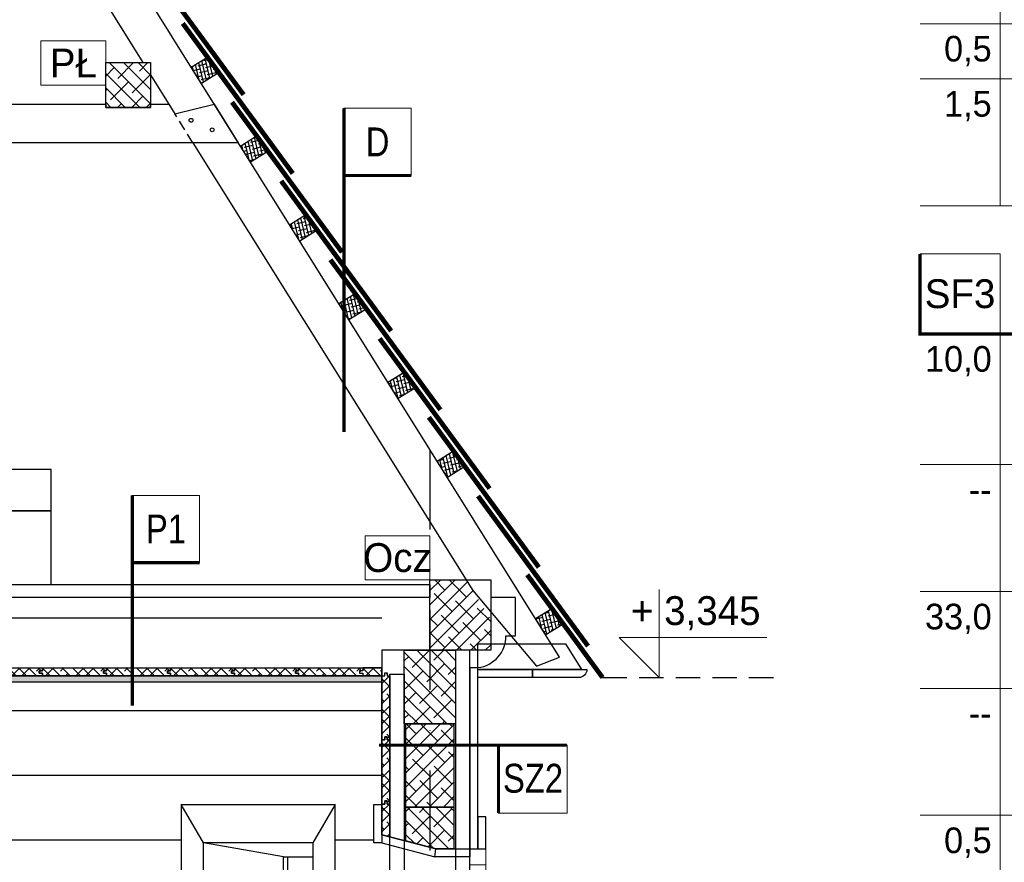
# Model space of a CAD drawing. Header units: centimetres. Extents: x 148485 to 162129, y -6573 to -2118.
# Tile 120 of 167: x 152481 to 152789, y -4461 to -4198. Entities that reach past the tile are written whole.
import ezdxf
from ezdxf.enums import TextEntityAlignment as Align

# ---------------------------------------------------------------- set-up
doc = ezdxf.new("R2010")
doc.units = ezdxf.units.CM
doc.header["$LTSCALE"] = 0.1
for name, pattern in [('DASHDOT', [1, 0.5, -0.25, 0, -0.25]), ('DASHED2', [9.525, 6.35, -3.175]), ('DASHEDX2', [38.1, 25.4, -12.7])]:
    doc.linetypes.add(name, pattern=pattern)
for name, color, linetype, lineweight in [('A_opis_warstw', 60, 'Continuous', 13), ('A_Opisy', 7, 'Continuous', 18), ('A_opisy więźby', 51, 'Continuous', 13), ('A_stolarka_O', 4, 'Continuous', 15)]:
    doc.layers.add(name, color=color, linetype=linetype, lineweight=lineweight)
for name, color, linetype in [('A_wymiary_zewn', 4, 'Continuous'), ('hatch_R&F', 4, 'Continuous'), ('konstr_PROKON', 2, 'Continuous'), ('osie_R&F', 6, 'DASHDOT'), ('widoki_PROKON', 4, 'Continuous'), ('widoki_przerywana_R&F', 4, 'DASHEDX2'), ('widoki_R&F', 4, 'Continuous'), ('więźba_R&F', 3, 'Continuous'), ('ściany_murowane_R&F', 13, 'Continuous')]:
    doc.layers.add(name, color=color, linetype=linetype)
doc.styles.add('TECH', font='flptechn.ttf')
pattern_1 = [(45, (508.4975, 1275.0742), (-2.24506403, 2.24506403), []), (135, (508.4975, 1275.0742), (-6.73519209, 2.24506403), [7.9375, -4.7625])]

# ---------------------------------------------------------------- blocks, each defined once
blk = doc.blocks.new('wieża_widok')
at = {"layer": 'A_wymiary_zewn'}
blk.add_lwpolyline([(151878.92, -4492.54), (151982.41, -4492.54), (151982.41, -4479.54), (151878.92, -4479.54)], close=True, dxfattribs=at)
blk.add_lwpolyline([(151865.92, -4492.54), (151762.42, -4492.54), (151762.42, -4515.54), (151982.42, -4515.54), (151982.42, -4492.54), (151878.92, -4492.54)], dxfattribs=at)
blk = doc.blocks.new('warstwy')
at = {"layer": 'A_opis_warstw', "color": 8, "lineweight": 5}
for p, q in [((152762.22, -5683.91), (153032.22, -5683.91)), ((152762.22, -5701.13), (153032.22, -5701.13)), ((152762.22, -5740.78), (153032.22, -5740.78)), ((152762.22, -5821.58), (153032.22, -5821.58)), ((152762.22, -5861.23), (153032.22, -5861.23)), ((152762.22, -5891.44), (153032.22, -5891.44)), ((152762.22, -5931.09), (153032.22, -5931.09))]:
    blk.add_line(p, q, dxfattribs=at)
for points in [[(152787.22, -5533.6), (152787.22, -5740.78)], [(152787.22, -5780.78), (152787.22, -5987.95)]]:
    blk.add_lwpolyline(points, dxfattribs=at)
at = {"layer": 'A_opis_warstw', "const_width": 1}
blk.add_lwpolyline([(152762.22, -5755.78), (152762.22, -5780.78), (152762.22, -5780.78), (153032.22, -5780.78)], dxfattribs=at)
at = {"layer": 'A_opis_warstw'}
blk.add_lwpolyline([(152762.22, -5780.78), (152787.22, -5780.78), (152787.22, -5755.78), (152762.22, -5755.78)], close=True, dxfattribs=at)
at = {"layer": 'A_opis_warstw', "color": 8, "style": 'TECH'}
for s, p in [('0,5', (152784.6, -5695.71)), ('1,5', (152784.6, -5712.93)), ('10,0', (152784.6, -5792.57)), ('--', (152784.6, -5833.38)), ('33,0', (152784.6, -5873.03)), ('--', (152784.6, -5903.24)), ('0,5', (152784.6, -5942.89))]:
    blk.add_text(s, height=8, dxfattribs=at).set_placement(p, align=Align.RIGHT)
at = {"layer": 'A_opis_warstw', "insert": (152774.72, -5768.28), "char_height": 9, "width": 25, "attachment_point": 5, "style": 'TECH'}
blk.add_mtext('SF3', dxfattribs=at)

msp = doc.modelspace()

# ---------------------------------------------------------------- hatches: boundary and pattern name
at = {"layer": 'A_wymiary_zewn', "transparency": 33554483}
h = msp.add_hatch(dxfattribs=at)
h.set_pattern_fill('JIS_WOOD', color=253, scale=28.5, angle=315)
h.set_pattern_definition([(360, (15, 0), (5e-15, 20.1525432), [])])
h.paths.add_polyline_path([(152476.848, -4681.56), (152500.694, -4681.56), (152488.194, -4669.06), (152500.694, -4669.06), (152500.694, -4681.56), (152589.669, -4681.56), (152594.169, -4681.56), (152594.169, -4572.403), (152591.669, -4572.403), (152591.669, -4560.403), (152594.169, -4560.403), (152596.669, -4559.745), (152596.669, -4455.376), (152594.169, -4454.718), (152591.669, -4454.718), (152591.669, -4442.718), (152594.169, -4442.718), (152594.169, -4402.56), (152588.169, -4402.56), (152568.169, -4402.56), (152548.169, -4402.56), (152528.169, -4402.56), (152508.169, -4402.56), (152488.169, -4402.56), (152476.848, -4402.56)])
h.paths.add_polyline_path([(152531.427, -4572.403), (152531.427, -4442.718), (152579.6, -4442.718), (152579.6, -4572.403)], flags=16)
h.paths.add_polyline_path([(152563.473, -4556.06), (152563.473, -4459.06), (152564.731, -4459.06), (152564.731, -4505.06), (152572.617, -4505.06), (152572.617, -4510.06), (152564.731, -4510.06), (152564.731, -4556.06)], flags=0)
at = {"layer": 'hatch_R&F'}
h = msp.add_hatch(dxfattribs=at)
h.set_pattern_fill('ANSI38', color=256, scale=0.35, angle=121.58878)
h.set_pattern_definition([(103.4112227, (343.2809, -40.7196), (-1.080946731, -0.257741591), []), (193.4112227, (343.2809, -40.7196), (-1.90415187, -1.5964299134), [2.778125, -1.666875])])
h.paths.add_polyline_path([(152537.776, -4217.604), (152534.596, -4212.516), (152539.684, -4209.336), (152542.864, -4214.425)])
h = msp.add_hatch(dxfattribs=at)
h.set_pattern_fill('ANSI38', color=256, angle=90)
h.set_pattern_definition([(135, (508.4975, 1276.5742), (-2.24506403, -2.24506403), []), (225, (508.4975, 1276.5742), (-2.24506403, -6.73519209), [7.9375, -4.7625])])
h.paths.add_polyline_path([(152521.919, -4225.06), (152507.919, -4225.06), (152507.919, -4211.06), (152521.919, -4211.06)])
h = msp.add_hatch(dxfattribs=at)
h.set_pattern_fill('ANSI38', color=256, scale=0.35, angle=121.58878)
h.set_pattern_definition([(103.4112227, (327.9132, -65.313), (-1.080946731, -0.257741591), []), (193.4112227, (327.9132, -65.313), (-1.90415187, -1.5964299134), [2.778125, -1.666875])])
h.paths.add_polyline_path([(152553.143, -4242.198), (152549.964, -4237.109), (152555.052, -4233.93), (152558.231, -4239.018)])
h = msp.add_hatch(dxfattribs=at)
h.set_pattern_fill('ANSI38', color=256, scale=0.35, angle=121.58878)
h.set_pattern_definition([(103.4112227, (312.5456, -89.9063), (-1.080946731, -0.257741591), []), (193.4112227, (312.5456, -89.9063), (-1.90415187, -1.5964299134), [2.778125, -1.666875])])
h.paths.add_polyline_path([(152568.511, -4266.791), (152565.331, -4261.703), (152570.42, -4258.523), (152573.599, -4263.612)])
h = msp.add_hatch(dxfattribs=at)
h.set_pattern_fill('ANSI38', color=256, scale=0.35, angle=121.58878)
h.set_pattern_definition([(103.4112227, (297.1779, -114.4997), (-1.080946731, -0.257741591), []), (193.4112227, (297.1779, -114.4997), (-1.90415187, -1.5964299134), [2.778125, -1.666875])])
h.paths.add_polyline_path([(152583.878, -4291.384), (152580.699, -4286.296), (152585.787, -4283.117), (152588.967, -4288.205)])
h = msp.add_hatch(dxfattribs=at)
h.set_pattern_fill('ANSI38', color=256, scale=0.35, angle=121.58878)
h.set_pattern_definition([(103.4112227, (281.8102, -139.0931), (-1.080946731, -0.257741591), []), (193.4112227, (281.8102, -139.0931), (-1.90415187, -1.5964299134), [2.778125, -1.666875])])
h.paths.add_polyline_path([(152599.246, -4315.978), (152596.067, -4310.89), (152601.155, -4307.71), (152604.334, -4312.798)])
h = msp.add_hatch(dxfattribs=at)
h.set_pattern_fill('ANSI38', color=256, scale=0.35, angle=121.58878)
h.set_pattern_definition([(103.4112227, (266.4426, -163.6865), (-1.080946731, -0.257741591), []), (193.4112227, (266.4426, -163.6865), (-1.90415187, -1.5964299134), [2.778125, -1.666875])])
h.paths.add_polyline_path([(152614.614, -4340.571), (152611.434, -4335.483), (152616.523, -4332.303), (152619.702, -4337.392)])
h = msp.add_hatch(dxfattribs=at)
h.set_pattern_fill('ANSI38', color=256)
h.set_pattern_definition(pattern_1)
h.paths.add_polyline_path([(152628.169, -4384.91), (152620.453, -4372.56), (152609.169, -4372.56), (152609.169, -4394.56), (152628.169, -4394.56)])
h = msp.add_hatch(dxfattribs=at)
h.set_pattern_fill('ANSI38', color=256, scale=0.35, angle=121.58878)
h.set_pattern_definition([(103.4112227, (235.7073, -212.8733), (-1.080946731, -0.257741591), []), (193.4112227, (235.7073, -212.8733), (-1.90415187, -1.5964299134), [2.778125, -1.666875])])
h.paths.add_polyline_path([(152645.349, -4389.758), (152642.17, -4384.67), (152647.258, -4381.49), (152650.437, -4386.579)])
h = msp.add_hatch(dxfattribs=at)
h.set_pattern_fill('ANSI38', color=256, angle=90)
h.set_pattern_definition([(135, (3876.0198, 1849.232), (-2.24506403, -2.24506403), []), (225, (3876.0198, 1849.232), (-2.24506403, -6.73519209), [7.9375, -4.7625])])
h.paths.add_polyline_path([(152617.169, -4417.56), (152601.169, -4417.56), (152601.169, -4394.56), (152617.169, -4394.56)])
h = msp.add_hatch(dxfattribs=at)
h.set_pattern_fill('ANSI38', color=256, scale=0.7, angle=270)
h.set_pattern_definition([(135, (146532.5347, -156492.8042), (-1.57154482, -1.57154482), []), (225, (146532.5347, -156492.8042), (-1.57154482, -4.714634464), [5.55625, -3.33375])])
h.paths.add_polyline_path([(152488.169, -4402.56), (152468.169, -4402.56), (152468.169, -4401.685), (152467.169, -4401.685), (152467.169, -4400.935), (152468.169, -4400.935), (152468.169, -4400.06), (152488.169, -4400.06), (152488.169, -4400.935), (152487.169, -4400.935), (152487.169, -4401.685), (152488.169, -4401.685)])
h = msp.add_hatch(dxfattribs=at)
h.set_pattern_fill('ANSI38', color=256, scale=0.7, angle=270)
h.set_pattern_definition([(135, (146552.5347, -156492.8042), (-1.57154482, -1.57154482), []), (225, (146552.5347, -156492.8042), (-1.57154482, -4.714634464), [5.55625, -3.33375])])
h.paths.add_polyline_path([(152508.169, -4402.56), (152488.169, -4402.56), (152488.169, -4401.685), (152487.169, -4401.685), (152487.169, -4400.935), (152488.169, -4400.935), (152488.169, -4400.06), (152508.169, -4400.06), (152508.169, -4400.935), (152507.169, -4400.935), (152507.169, -4401.685), (152508.169, -4401.685)])
h = msp.add_hatch(dxfattribs=at)
h.set_pattern_fill('ANSI38', color=256, scale=0.7, angle=270)
h.set_pattern_definition([(135, (146572.5347, -156492.8042), (-1.57154482, -1.57154482), []), (225, (146572.5347, -156492.8042), (-1.57154482, -4.714634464), [5.55625, -3.33375])])
h.paths.add_polyline_path([(152528.169, -4402.56), (152508.169, -4402.56), (152508.169, -4401.685), (152507.169, -4401.685), (152507.169, -4400.935), (152508.169, -4400.935), (152508.169, -4400.06), (152528.169, -4400.06), (152528.169, -4400.935), (152527.169, -4400.935), (152527.169, -4401.685), (152528.169, -4401.685)])
h = msp.add_hatch(dxfattribs=at)
h.set_pattern_fill('ANSI38', color=256, scale=0.7, angle=270)
h.set_pattern_definition([(135, (146592.5347, -156492.8042), (-1.57154482, -1.57154482), []), (225, (146592.5347, -156492.8042), (-1.57154482, -4.714634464), [5.55625, -3.33375])])
h.paths.add_polyline_path([(152548.169, -4402.56), (152528.169, -4402.56), (152528.169, -4401.685), (152527.169, -4401.685), (152527.169, -4400.935), (152528.169, -4400.935), (152528.169, -4400.06), (152548.169, -4400.06), (152548.169, -4400.935), (152547.169, -4400.935), (152547.169, -4401.685), (152548.169, -4401.685)])
h = msp.add_hatch(dxfattribs=at)
h.set_pattern_fill('ANSI38', color=256, scale=0.7, angle=270)
h.set_pattern_definition([(135, (146612.5347, -156492.8042), (-1.57154482, -1.57154482), []), (225, (146612.5347, -156492.8042), (-1.57154482, -4.714634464), [5.55625, -3.33375])])
h.paths.add_polyline_path([(152568.169, -4402.56), (152548.169, -4402.56), (152548.169, -4401.685), (152547.169, -4401.685), (152547.169, -4400.935), (152548.169, -4400.935), (152548.169, -4400.06), (152568.169, -4400.06), (152568.169, -4400.935), (152567.169, -4400.935), (152567.169, -4401.685), (152568.169, -4401.685)])
h = msp.add_hatch(dxfattribs=at)
h.set_pattern_fill('ANSI38', color=256, scale=0.7, angle=270)
h.set_pattern_definition([(135, (146632.5347, -156492.8042), (-1.57154482, -1.57154482), []), (225, (146632.5347, -156492.8042), (-1.57154482, -4.714634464), [5.55625, -3.33375])])
h.paths.add_polyline_path([(152588.169, -4402.56), (152568.169, -4402.56), (152568.169, -4401.685), (152567.169, -4401.685), (152567.169, -4400.935), (152568.169, -4400.935), (152568.169, -4400.06), (152588.169, -4400.06), (152588.169, -4400.935), (152587.169, -4400.935), (152587.169, -4401.685), (152588.169, -4401.685)])
h = msp.add_hatch(dxfattribs=at)
h.set_pattern_fill('ANSI38', color=256, scale=0.7, angle=270)
h.set_pattern_definition([(135, (146652.5347, -156492.8042), (-1.57154482, -1.57154482), []), (225, (146652.5347, -156492.8042), (-1.57154482, -4.714634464), [5.55625, -3.33375])])
h.paths.add_polyline_path([(152594.169, -4400.06), (152588.169, -4400.06), (152588.169, -4400.935), (152587.169, -4400.935), (152587.169, -4401.685), (152588.169, -4401.685), (152588.169, -4402.56), (152594.169, -4402.56)])
h = msp.add_hatch(dxfattribs=at)
h.set_pattern_fill('AR-SAND', color=256, scale=0.01, angle=180)
h.paths.add_polyline_path([(152168.169, -4402.56), (152594.169, -4402.56), (152594.169, -4404.56), (152168.169, -4404.56)])
h = msp.add_hatch(dxfattribs=at)
h.set_pattern_fill('ANSI38', color=256, scale=0.7, angle=180)
h.set_pattern_definition([(45, (503.9257, 1533.0742), (-1.57154482, 1.57154482), []), (135, (503.9257, 1533.0742), (-4.714634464, 1.57154482), [5.55625, -3.33375])])
h.paths.add_polyline_path([(152594.169, -4422.56), (152594.169, -4402.56), (152595.044, -4402.56), (152595.044, -4401.56), (152595.794, -4401.56), (152595.794, -4402.56), (152596.669, -4402.56), (152596.669, -4422.56), (152595.794, -4422.56), (152595.794, -4421.56), (152595.044, -4421.56), (152595.044, -4422.56)])
h = msp.add_hatch(dxfattribs=at)
h.set_pattern_fill('ANSI38', color=256)
h.set_pattern_definition(pattern_1)
h.paths.add_polyline_path([(152616.669, -4443.56), (152601.669, -4443.56), (152601.669, -4417.56), (152616.669, -4417.56)])
h = msp.add_hatch(dxfattribs=at)
h.set_pattern_fill('ANSI38', color=256, scale=0.7, angle=180)
h.set_pattern_definition([(45, (503.9257, 1513.0742), (-1.57154482, 1.57154482), []), (135, (503.9257, 1513.0742), (-4.714634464, 1.57154482), [5.55625, -3.33375])])
h.paths.add_polyline_path([(152594.169, -4442.56), (152594.169, -4422.56), (152595.044, -4422.56), (152595.044, -4421.56), (152595.794, -4421.56), (152595.794, -4422.56), (152596.669, -4422.56), (152596.669, -4442.56), (152595.794, -4442.56), (152595.794, -4441.56), (152595.044, -4441.56), (152595.044, -4442.56)])
h = msp.add_hatch(dxfattribs=at)
h.set_pattern_fill('ANSI38', color=256, scale=0.7, angle=180)
h.set_pattern_definition([(45, (503.9257, 1493.0742), (-1.57154482, 1.57154482), []), (135, (503.9257, 1493.0742), (-4.714634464, 1.57154482), [5.55625, -3.33375])])
h.paths.add_polyline_path([(152594.169, -4452.133), (152594.169, -4442.56), (152595.044, -4442.56), (152595.044, -4441.56), (152595.794, -4441.56), (152595.794, -4442.56), (152596.669, -4442.56), (152596.669, -4452.791)])
h = msp.add_hatch(dxfattribs=at)
h.set_pattern_fill('ANSI38', color=256, angle=90)
h.set_pattern_definition([(135, (3876.0198, 1797.232), (-2.24506403, -2.24506403), []), (225, (3876.0198, 1797.232), (-2.24506403, -6.73519209), [7.9375, -4.7625])])
h.paths.add_polyline_path([(152610.993, -4456.56), (152616.669, -4456.56), (152616.669, -4443.56), (152601.669, -4443.56), (152601.669, -4454.107)])

# ---------------------------------------------------------------- linework, layer by layer
at = {"layer": 'A_opis_warstw', "const_width": 1}
for points in [[(152603.324, -4246.31), (152582.324, -4246.31), (152582.324, -4225.31), (152582.324, -4326.442)], [(152537.218, -4367.19), (152516.218, -4367.19), (152516.218, -4346.19), (152516.218, -4411.81)], [(152630.592, -4445.395), (152630.592, -4424.195), (152651.981, -4424.195), (152593.243, -4424.195)]]:
    msp.add_lwpolyline(points, dxfattribs=at)
at = {"layer": 'A_opis_warstw'}
for points in [[(152582.324, -4225.31), (152603.324, -4225.31), (152603.324, -4246.31), (152582.324, -4246.31)], [(152516.218, -4346.19), (152537.218, -4346.19), (152537.218, -4367.19), (152516.218, -4367.19)], [(152651.981, -4445.395), (152651.981, -4424.195), (152630.592, -4424.195), (152630.592, -4445.395)]]:
    msp.add_lwpolyline(points, close=True, dxfattribs=at)
at = {"layer": 'A_Opisy'}
msp.add_lwpolyline([(152680.742, -4375.56), (152680.742, -4403.06), (152668.242, -4390.56), (152714.403, -4390.56)], dxfattribs=at)
at = {"layer": 'A_opisy więźby'}
for points in [[(152507.919, -4204.288), (152507.919, -4218.06), (152487.663, -4218.06), (152487.663, -4204.288)], [(152609.169, -4358.788), (152609.169, -4372.56), (152588.913, -4372.56), (152588.913, -4358.788)]]:
    msp.add_lwpolyline(points, close=True, dxfattribs=at)
at = {"layer": 'A_stolarka_O'}
msp.add_line((152626.669, -4558.56), (152626.669, -4456.56), dxfattribs=at)
msp.add_lwpolyline([(152621.669, -4461.56), (152626.669, -4461.56), (152626.669, -4456.56), (152621.669, -4456.56)], close=True, dxfattribs=at)
at = {"layer": 'A_wymiary_zewn'}
for points in [[(152153.169, -4374.06), (152609.169, -4374.06), (152609.169, -4378.06), (152153.169, -4378.06)], [(152168.169, -4400.06), (152594.169, -4400.06), (152594.169, -4402.56), (152168.169, -4402.56)], [(152168.169, -4402.56), (152594.169, -4402.56), (152594.169, -4404.56), (152168.169, -4404.56)], [(152641.169, -4403.06), (152624.169, -4403.06), (152624.169, -4400.56), (152641.169, -4400.56)], [(152591.669, -4442.718), (152594.169, -4442.718), (152594.169, -4454.718), (152591.669, -4454.718)], [(152624.169, -4456.56), (152626.669, -4456.56), (152626.669, -4446.56), (152624.169, -4446.56)], [(152610.993, -4456.56), (152621.669, -4456.56), (152621.669, -4459.06), (152610.669, -4459.06)]]:
    msp.add_lwpolyline(points, close=True, dxfattribs=at)
for points in [[(152594.169, -4384.56), (152168.169, -4384.56)], [(152610.669, -4459.06), (152610.993, -4456.56), (152594.169, -4452.133), (152594.169, -4454.718), (152610.669, -4459.06)], [(152563.473, -4459.06), (152538.409, -4454.718)], [(152594.169, -4454.718), (152610.669, -4459.06)], [(152564.731, -4459.06), (152564.731, -4556.06), (152563.473, -4556.06), (152563.473, -4459.06), (152563.473, -4459.06)], [(152563.473, -4459.06), (152572.618, -4459.06)]]:
    msp.add_lwpolyline(points, dxfattribs=at)
msp.add_lwpolyline([(152655.669, -4403.06), (152641.169, -4403.06), (152641.169, -4400.56), (152658.169, -4400.56, -0.4142136)], format="xyb", close=True, dxfattribs=at)
at = {"layer": 'konstr_PROKON', "color": 3}
msp.add_lwpolyline([(152628.169, -4394.56), (152609.169, -4394.56), (152609.169, -4372.56), (152628.169, -4372.56)], close=True, dxfattribs=at)
for points in [[(152609.169, -4378.06), (152153.169, -4378.06)], [(152168.169, -4400.06), (152594.169, -4400.06)]]:
    msp.add_lwpolyline(points, dxfattribs=at)
msp.add_lwpolyline([(152624.169, -4399.982, 0.3779645), (152632.919, -4390.06), (152635.919, -4390.06), (152635.919, -4378.06), (152628.169, -4378.06)], format="xyb", dxfattribs=at)
at = {"layer": 'osie_R&F', "ltscale": 500}
msp.add_lwpolyline([(152609.169, -4331.858), (152609.169, -4907.412)], dxfattribs=at)
at = {"layer": 'widoki_PROKON', "linetype": 'DASHED2', "ltscale": 5}
msp.add_line((152535.158, -4236.06), (152529.534, -4227.06), dxfattribs=at)
at = {"layer": 'widoki_przerywana_R&F', "ltscale": 3}
msp.add_lwpolyline([(152663.073, -4403.06), (152717.205, -4403.06)], dxfattribs=at)
at = {"layer": 'widoki_R&F', "const_width": 1.5}
for points in [[(152516.608, -4174.23), (152550.967, -4221.091)], [(152531.976, -4198.823), (152566.335, -4245.685)], [(152547.344, -4223.417), (152581.702, -4270.278)], [(152562.711, -4248.01), (152597.07, -4294.872)], [(152578.079, -4272.603), (152612.438, -4319.465)], [(152593.447, -4297.197), (152627.805, -4344.058)], [(152608.814, -4321.79), (152643.173, -4368.652)], [(152624.182, -4346.384), (152658.541, -4393.245)], [(152639.55, -4370.977), (152663.073, -4403.06)]]:
    msp.add_lwpolyline(points, dxfattribs=at)
at = {"layer": 'widoki_R&F'}
for points in [[(152537.776, -4217.604), (152534.596, -4212.516), (152539.684, -4209.336), (152542.864, -4214.425)], [(152553.143, -4242.198), (152549.964, -4237.109), (152555.052, -4233.93), (152558.231, -4239.018)], [(152568.511, -4266.791), (152565.331, -4261.703), (152570.42, -4258.523), (152573.599, -4263.612)], [(152583.878, -4291.384), (152580.699, -4286.296), (152585.787, -4283.117), (152588.967, -4288.205)], [(152599.246, -4315.978), (152596.067, -4310.89), (152601.155, -4307.71), (152604.334, -4312.798)], [(152614.614, -4340.571), (152611.434, -4335.483), (152616.523, -4332.303), (152619.702, -4337.392)], [(152645.349, -4389.758), (152642.17, -4384.67), (152647.258, -4381.49), (152650.437, -4386.579)], [(152617.169, -4417.56), (152601.169, -4417.56), (152601.169, -4394.56), (152617.169, -4394.56)], [(152488.169, -4402.56), (152468.169, -4402.56), (152468.169, -4401.685), (152467.169, -4401.685), (152467.169, -4400.935), (152468.169, -4400.935), (152468.169, -4400.06), (152488.169, -4400.06), (152488.169, -4400.935), (152487.169, -4400.935), (152487.169, -4401.685), (152488.169, -4401.685)], [(152508.169, -4402.56), (152488.169, -4402.56), (152488.169, -4401.685), (152487.169, -4401.685), (152487.169, -4400.935), (152488.169, -4400.935), (152488.169, -4400.06), (152508.169, -4400.06), (152508.169, -4400.935), (152507.169, -4400.935), (152507.169, -4401.685), (152508.169, -4401.685)], [(152528.169, -4402.56), (152508.169, -4402.56), (152508.169, -4401.685), (152507.169, -4401.685), (152507.169, -4400.935), (152508.169, -4400.935), (152508.169, -4400.06), (152528.169, -4400.06), (152528.169, -4400.935), (152527.169, -4400.935), (152527.169, -4401.685), (152528.169, -4401.685)], [(152548.169, -4402.56), (152528.169, -4402.56), (152528.169, -4401.685), (152527.169, -4401.685), (152527.169, -4400.935), (152528.169, -4400.935), (152528.169, -4400.06), (152548.169, -4400.06), (152548.169, -4400.935), (152547.169, -4400.935), (152547.169, -4401.685), (152548.169, -4401.685)], [(152568.169, -4402.56), (152548.169, -4402.56), (152548.169, -4401.685), (152547.169, -4401.685), (152547.169, -4400.935), (152548.169, -4400.935), (152548.169, -4400.06), (152568.169, -4400.06), (152568.169, -4400.935), (152567.169, -4400.935), (152567.169, -4401.685), (152568.169, -4401.685)], [(152588.169, -4402.56), (152568.169, -4402.56), (152568.169, -4401.685), (152567.169, -4401.685), (152567.169, -4400.935), (152568.169, -4400.935), (152568.169, -4400.06), (152588.169, -4400.06), (152588.169, -4400.935), (152587.169, -4400.935), (152587.169, -4401.685), (152588.169, -4401.685)], [(152594.169, -4400.06), (152588.169, -4400.06), (152588.169, -4400.935), (152587.169, -4400.935), (152587.169, -4401.685), (152588.169, -4401.685), (152588.169, -4402.56), (152594.169, -4402.56)], [(152621.669, -4456.56), (152624.169, -4456.56), (152624.169, -4400.06), (152621.669, -4400.06)], [(152594.169, -4422.56), (152594.169, -4402.56), (152595.044, -4402.56), (152595.044, -4401.56), (152595.794, -4401.56), (152595.794, -4402.56), (152596.669, -4402.56), (152596.669, -4422.56), (152595.794, -4422.56), (152595.794, -4421.56), (152595.044, -4421.56), (152595.044, -4422.56)], [(152601.169, -4682.56), (152596.669, -4682.56), (152596.669, -4402.06), (152601.169, -4402.06)], [(152616.669, -4443.56), (152601.669, -4443.56), (152601.669, -4417.56), (152616.669, -4417.56)], [(152594.169, -4442.56), (152594.169, -4422.56), (152595.044, -4422.56), (152595.044, -4421.56), (152595.794, -4421.56), (152595.794, -4422.56), (152596.669, -4422.56), (152596.669, -4442.56), (152595.794, -4442.56), (152595.794, -4441.56), (152595.044, -4441.56), (152595.044, -4442.56)], [(152531.427, -4442.718), (152579.6, -4442.718), (152572.617, -4454.718), (152538.41, -4454.718)], [(152594.169, -4452.133), (152594.169, -4442.56), (152595.044, -4442.56), (152595.044, -4441.56), (152595.794, -4441.56), (152595.794, -4442.56), (152596.669, -4442.56), (152596.669, -4452.791), (152596.669, -4452.791), (152596.669, -4452.791), (152596.669, -4452.791), (152596.669, -4452.791)], [(152601.669, -4454.107), (152601.669, -4443.56), (152616.669, -4443.56), (152616.669, -4456.56), (152610.993, -4456.56)]]:
    msp.add_lwpolyline(points, close=True, dxfattribs=at)
for points in [[(152621.669, -4656.419), (152621.669, -4394.56), (152617.169, -4394.56), (152617.169, -4677.56), (152621.669, -4677.56), (152621.669, -4660.957)], [(152531.427, -4572.403), (152538.41, -4560.403), (152538.41, -4454.718), (152531.427, -4442.718), (152531.427, -4572.403)], [(152579.6, -4572.403), (152579.6, -4442.718), (152572.617, -4454.718), (152572.617, -4560.403), (152579.6, -4572.403)]]:
    msp.add_lwpolyline(points, dxfattribs=at)
at = {"layer": 'więźba_R&F', "linetype": 'ByBlock'}
for points in [[(152450.801, -4101.06), (152519.536, -4211.06), (152521.919, -4211.06), (152521.919, -4214.874), (152529.534, -4227.06)], [(152649.677, -4396.684), (152649.677, -4396.684)]]:
    msp.add_lwpolyline(points, dxfattribs=at)
for points in [[(152521.919, -4225.06), (152507.919, -4225.06), (152507.919, -4211.06), (152521.919, -4211.06)], [(152239.919, -4224.06), (152239.919, -4225.06), (152253.919, -4225.06), (152253.919, -4224.06), (152507.919, -4224.06), (152507.919, -4225.06), (152521.919, -4225.06), (152521.919, -4224.06), (152527.66, -4224.06), (152529.534, -4227.06), (152541.81, -4224.06), (152549.308, -4236.06), (152212.531, -4236.06), (152220.029, -4224.06), (152232.305, -4227.06), (152234.179, -4224.06)]]:
    msp.add_lwpolyline(points, close=True, dxfattribs=at)
at = {"layer": 'więźba_R&F', "color": 6, "linetype": 'ByBlock'}
msp.add_lwpolyline([(152656.474, -4400.56), (152624.169, -4400.56), (152624.169, -4392.56), (152651.475, -4392.56), (152656.474, -4400.56)], close=True, dxfattribs=at)
at = {"layer": 'więźba_R&F', "color": 7}
for centre in [(152534.563, -4229.06), (152541.155, -4232.06)]:
    msp.add_circle(centre, 0.6, dxfattribs=at)
at = {"layer": 'ściany_murowane_R&F', "lineweight": -3, "ltscale": 0.5}
msp.add_lwpolyline([(152594.169, -4452.133), (152610.993, -4456.56), (152624.169, -4456.56), (152624.169, -4394.56), (152594.169, -4394.56), (152594.169, -4452.133)], dxfattribs=at)

# ---------------------------------------------------------------- block references
at = {"layer": 'A_wymiary_zewn'}
msp.add_blockref('warstwy', (0, 1485), dxfattribs=at)

# ---------------------------------------------------------------- texts
at = {"layer": 'A_opis_warstw', "style": 'TECH', "width": 0.85}
msp.add_text('SZ2', height=9, dxfattribs=at).set_placement((152631.978, -4439.012))
at = {"layer": 'A_opis_warstw', "char_height": 9, "width": 21, "attachment_point": 5, "style": 'TECH'}
for s, insert in [('{\\W0.85;D}', (152592.824, -4235.81)), ('{\\W0.85;P1}', (152526.718, -4356.69))]:
    msp.add_mtext(s, dxfattribs=dict(at, insert=insert))
at = {"layer": 'A_Opisy', "color": 4, "style": 'TECH'}
msp.add_text('+ 3,345', height=9, dxfattribs=at).set_placement((152671.94, -4386.674))

# ---------------------------------------------------------------- next in the draw order: texts
at = {"layer": 'A_opisy więźby', "char_height": 9, "width": 18.756, "attachment_point": 5, "style": 'TECH', "bg_fill": 3, "box_fill_scale": 1, "bg_fill_color": 1, "bg_fill_transparency": 0}
for s, insert in [('PŁ', (152497.791, -4211.174)), ('Ocz', (152599.041, -4365.674))]:
    msp.add_mtext(s, dxfattribs=dict(at, insert=insert))

# ---------------------------------------------------------------- next in the draw order: linework, layer by layer
at = {"layer": 'więźba_R&F', "linetype": 'ByBlock'}
msp.add_lwpolyline([(152535.158, -4236.06), (152622.521, -4375.87), (152642.399, -4399.56), (152642.399, -4399.56), (152649.677, -4396.684), (152380.919, -3966.582)], dxfattribs=at)

# ---------------------------------------------------------------- next in the draw order: block references
at = {"layer": 'A_wymiary_zewn'}
msp.add_blockref('wieża_widok', (508.498, 141.475), dxfattribs=at)

doc.saveas('drawing.dxf')
